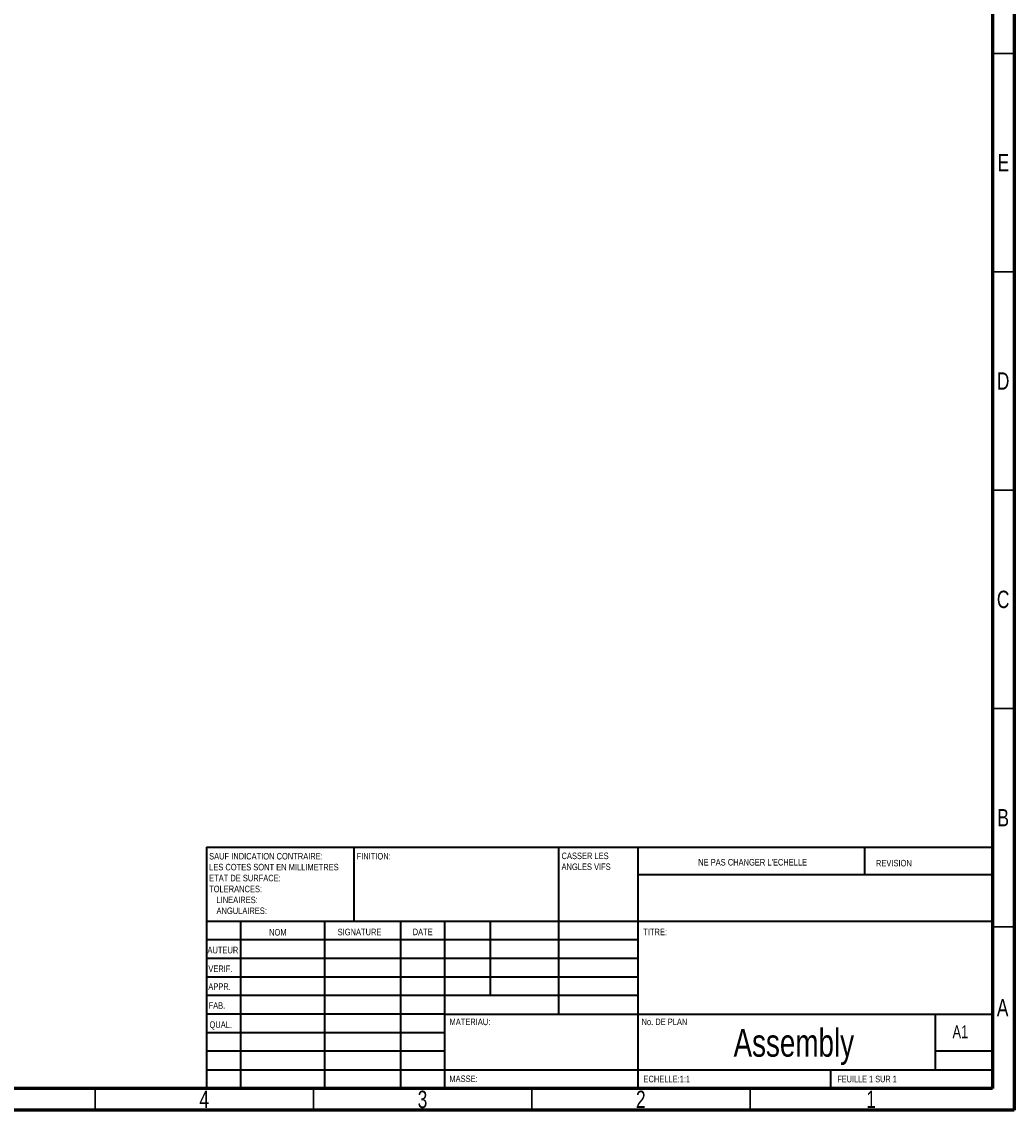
# Model space of a CAD drawing. Header units: millimetres. Extents: x 15 to 836, y 5 to 589.
# Tile 13 of 24: x 609 to 836, y 5 to 254. Entities that reach past the tile are written whole.
import ezdxf

# ---------------------------------------------------------------- set-up
doc = ezdxf.new("R2010")
doc.units = ezdxf.units.MM
doc.styles.add('SLDTEXTSTYLE0', font='TXT', dxfattribs={"width": 0.75})
doc.styles.add('SLDTEXTSTYLE1', font='TXT', dxfattribs={"width": 0.7})

# ---------------------------------------------------------------- blocks, each defined once
blk = doc.blocks.new('SW_NOTE_0')
at = {"color": 0, "linetype": 'Continuous', "lineweight": 0, "char_height": 1.5, "attachment_point": 1, "style": 'SLDTEXTSTYLE0'}
for s, insert in [('SAUF INDICATION CONTRAIRE:', (0, 1.93)), ('LES COTES SONT EN MILLIMETRES', (0, -0.57)), ('ETAT DE SURFACE:', (0, -3.07)), ('TOLERANCES:', (0, -5.57)), ('LINEAIRES:', (1.69, -8.07)), ('ANGULAIRES:', (1.69, -10.57))]:
    blk.add_mtext(s, dxfattribs=dict(at, insert=insert))
blk = doc.blocks.new('SW_NOTE_1')
at = {"color": 0, "linetype": 'Continuous', "lineweight": 0, "char_height": 1.5, "attachment_point": 1, "style": 'SLDTEXTSTYLE0'}
for s, insert in [('CASSER LES', (0, 1.93)), ('ANGLES VIFS', (0, -0.57))]:
    blk.add_mtext(s, dxfattribs=dict(at, insert=insert))

msp = doc.modelspace()

# ---------------------------------------------------------------- linework, layer by layer
at = {"color": 7, "linetype": 'Continuous', "lineweight": 60}
for p, q in [((836, 589), (836, 5)), ((831, 584), (831, 10)), ((831, 10), (20, 10)), ((836, 5), (15, 5))]:
    msp.add_line(p, q, dxfattribs=at)
at = {"color": 7, "linetype": 'Continuous', "lineweight": 30}
for p, q in [((831, 247), (836, 247)), ((831, 197), (836, 197)), ((831, 147), (836, 147)), ((831, 97), (836, 97)), ((831, 47), (836, 47)), ((625.5, 10), (625.5, 5)), ((675.5, 10), (675.5, 5)), ((725.5, 10), (725.5, 5)), ((775.5, 10), (775.5, 5))]:
    msp.add_line(p, q, dxfattribs=at)
at = {"color": 7, "linetype": 'Continuous', "lineweight": 40}
for p, q in [((651, 65.25), (831, 65.25)), ((651, 65.25), (651, 10)), ((684.8, 48.25), (684.8, 65.25)), ((731.6, 65.25), (731.6, 27)), ((749.8, 65.25), (749.8, 10)), ((801.8, 58.88), (801.8, 65.25)), ((831, 58.88), (749.8, 58.88)), ((831, 48.25), (651, 48.25)), ((658.8, 48.25), (658.8, 10)), ((677.99, 48.25), (677.99, 10)), ((695.4, 48.25), (695.4, 10)), ((705.6, 10), (705.6, 48.25)), ((716, 31.25), (716, 48.25)), ((749.8, 44), (651, 44)), ((749.8, 39.75), (651, 39.75)), ((749.8, 35.5), (651, 35.5)), ((749.8, 31.25), (651, 31.25)), ((705.6, 27), (651, 27)), ((705.6, 27), (831, 27)), ((818, 14.25), (818, 27)), ((705.6, 22.75), (651, 22.75)), ((705.6, 18.5), (651, 18.5)), ((831, 18.5), (818, 18.5)), ((651, 14.25), (831, 14.25)), ((794, 10), (794, 14.25))]:
    msp.add_line(p, q, dxfattribs=at)

# ---------------------------------------------------------------- block references
at = {"color": 7, "linetype": 'Continuous', "lineweight": 0}
for name, p in [('SW_NOTE_0', (651.59, 61.99)), ('SW_NOTE_1', (732.31, 62.07))]:
    msp.add_blockref(name, p, dxfattribs=at)

# ---------------------------------------------------------------- texts
for s, insert, char_height, attachment_point, style in [('E', (833.51, 223.97), 3.97, 2, 'SLDTEXTSTYLE0'), ('D', (833.45, 173.97), 3.97, 2, 'SLDTEXTSTYLE0'), ('C', (833.46, 123.97), 3.97, 2, 'SLDTEXTSTYLE0'), ('B', (833.47, 73.97), 3.97, 2, 'SLDTEXTSTYLE0'), ('FINITION:', (685.37, 63.92), 1.5, 1, 'SLDTEXTSTYLE0'), ("NE PAS CHANGER L'ECHELLE", (763.61, 62.53), 1.5, 1, 'SLDTEXTSTYLE0'), ('REVISION', (804.33, 62.33), 1.5, 1, 'SLDTEXTSTYLE0'), ('NOM', (665.32, 46.5), 1.5, 1, 'SLDTEXTSTYLE0'), ('SIGNATURE', (681.03, 46.56), 1.5, 1, 'SLDTEXTSTYLE0'), ('DATE', (698.21, 46.58), 1.5, 1, 'SLDTEXTSTYLE0'), ('TITRE:', (751.03, 46.58), 1.5, 1, 'SLDTEXTSTYLE0'), ('AUTEUR', (651.21, 42.43), 1.5, 1, 'SLDTEXTSTYLE0'), ('VERIF.', (651.41, 38.15), 1.5, 1, 'SLDTEXTSTYLE0'), ('APPR.', (651.4, 34.06), 1.5, 1, 'SLDTEXTSTYLE0'), ('A', (833.34, 30.47), 3.97, 2, 'SLDTEXTSTYLE0'), ('FAB.', (651.46, 29.73), 1.5, 1, 'SLDTEXTSTYLE0'), ('QUAL.', (651.67, 25.35), 1.5, 1, 'SLDTEXTSTYLE0'), ('MATERIAU:', (706.65, 25.99), 1.5, 1, 'SLDTEXTSTYLE0'), ('No. DE PLAN', (750.63, 25.99), 1.5, 1, 'SLDTEXTSTYLE0'), ('Assembly', (785.51, 23.61), 6.35, 2, 'SLDTEXTSTYLE0'), ('A1', (821.87, 24.41), 2.91, 1, 'SLDTEXTSTYLE0'), ('MASSE:', (706.62, 12.95), 1.499, 1, 'SLDTEXTSTYLE0'), ('ECHELLE:1:1', (751.07, 12.9), 1.5, 1, 'SLDTEXTSTYLE0'), ('FEUILLE 1 SUR 1', (795.48, 12.9), 1.5, 1, 'SLDTEXTSTYLE1'), ('4', (650.46, 9.47), 3.97, 2, 'SLDTEXTSTYLE0'), ('3', (700.46, 9.47), 3.97, 2, 'SLDTEXTSTYLE0'), ('2', (750.46, 9.47), 3.97, 2, 'SLDTEXTSTYLE0'), ('1', (803.21, 9.47), 3.97, 2, 'SLDTEXTSTYLE0')]:
    msp.add_mtext(s, dxfattribs=dict(at, insert=insert, char_height=char_height, attachment_point=attachment_point, style=style))

doc.saveas('drawing.dxf')
